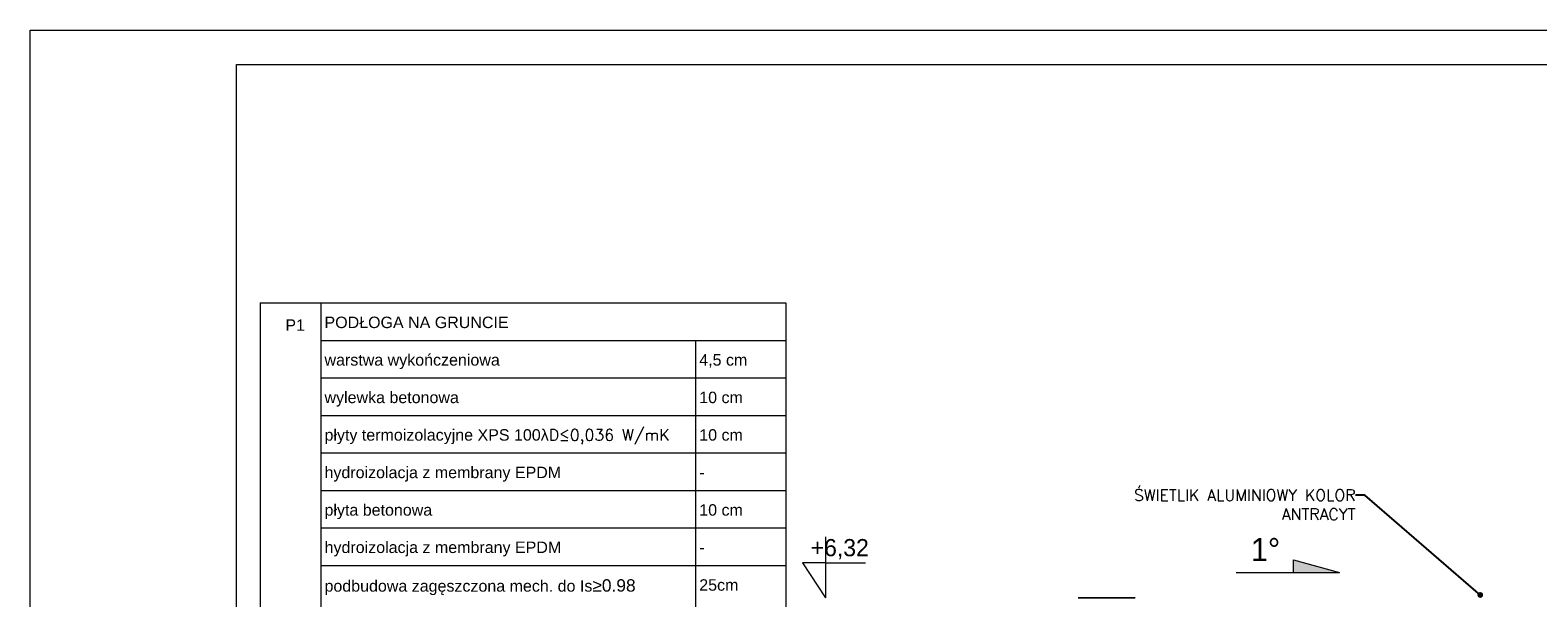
# Model space of a CAD drawing. Header units: millimetres. Extents: x -115268 to 140687, y -37779 to 24471.
# Tile 219 of 256: x 44143 to 45459, y 12341 to 12836. Entities that reach past the tile are written whole.
import ezdxf
from ezdxf import colors
from ezdxf.entities.mleader import LeaderData, LeaderLine
from ezdxf.math import Vec2, Vec3

# ---------------------------------------------------------------- set-up
doc = ezdxf.new("R2010")
doc.units = ezdxf.units.MM
doc.linetypes.add('DASHED', pattern=[19.05, 12.7, -6.35])
doc.layers.get('0').update_dxf_attribs({"lineweight": 9})
for name, color, linetype, lineweight in [('A_CIENKA', 7, 'Continuous', 9), ('A_HATCH', 8, 'Continuous', 9), ('A_IZOLACJA', 8, 'ZIGZAG', 9), ('A_RAMKA', 7, 'Continuous', 9)]:
    doc.layers.add(name, color=color, linetype=linetype, lineweight=lineweight)
doc.styles.add('Arial', font='arial.ttf')
doc.linetypes.add('ZIGZAG', pattern='A,0.00254,-5.08,[131,ltypeshp.shx,S=5.08,R=0,X=-5.08,Y=0],-10.16,[131,ltypeshp.shx,S=5.08,R=180,X=5.08,Y=0],-5.08', length=20.32254)

# ---------------------------------------------------------------- blocks, each defined once
blk = doc.blocks.new('_Dot')
at = {"color": 0, "linetype": 'ByBlock', "lineweight": -2}
blk.add_line((-0.5, 0), (-1, 0), dxfattribs=at)
at = {"color": 0, "linetype": 'ByBlock', "const_width": 0.5}
blk.add_lwpolyline([(-0.25, 0, 1), (0.25, 0, 1)], format="xyb", close=True, dxfattribs=at)

msp = doc.modelspace()

# ---------------------------------------------------------------- hatches: boundary and pattern name
at = {"layer": 'A_CIENKA', "transparency": 33554687}
h = msp.add_hatch(color=256, dxfattribs=at)
h.dxf.hatch_style = 1
h.paths.add_polyline_path([(45245.77438, 12373.70984), (45285.77438, 12362.70984), (45245.77438, 12362.70984), (45245.77438, 12363.70984)])

# ---------------------------------------------------------------- linework, layer by layer
at = {"layer": 'A_CIENKA'}
for p, q in [((44837.35715, 12393.88919), (44837.35715, 12340.46105)), ((44837.35715, 12371.24413), (44817.35715, 12371.24413)), ((44817.35715, 12371.24413), (44837.35715, 12340.46105)), ((44837.35715, 12371.24413), (44872.26754, 12371.24413)), ((45245.77438, 12363.70984), (45245.77438, 12373.70984)), ((45245.77438, 12373.70984), (45285.77438, 12362.70984)), ((45195.77438, 12362.70984), (45285.77438, 12362.70984)), ((45245.77438, 12362.70984), (45245.77438, 12363.70984))]:
    msp.add_line(p, q, dxfattribs=at)
msp.add_lwpolyline([(44143.29342, 12835.96384), (48343.29342, 12835.96384), (48343.29342, 9865.96384), (44143.29342, 9865.96384), (44143.29342, 12835.96384)], dxfattribs=at)
at = {"layer": 'A_HATCH'}
for p, q in [((44344.09175, 12597.98264), (44344.09175, 12303.35071)), ((44344.09175, 12597.98264), (44802.70162, 12597.98264)), ((44396.81547, 12597.98264), (44396.81547, 12303.35071)), ((44802.70162, 12597.98264), (44802.70162, 12303.35071)), ((44396.81547, 12565.24575), (44802.70162, 12565.24575)), ((44723.82873, 12565.24575), (44723.82873, 12303.35071)), ((44396.81547, 12532.50887), (44802.70162, 12532.50887)), ((44396.81547, 12499.77199), (44802.70162, 12499.77199)), ((44396.81547, 12467.03511), (44802.70162, 12467.03511)), ((44396.81547, 12467.03511), (44802.70162, 12467.03511)), ((44396.81547, 12434.29823), (44802.70162, 12434.29823)), ((44396.81547, 12401.56135), (44802.70162, 12401.56135)), ((44396.81547, 12368.82447), (44802.70162, 12368.82447))]:
    msp.add_line(p, q, dxfattribs=at)
at = {"layer": 'A_IZOLACJA', "linetype": 'DASHED', "ltscale": 0.01, "const_width": 1.5}
msp.add_lwpolyline([(45107.53518, 12340.54942), (45057.53518, 12340.54942)], dxfattribs=at)
at = {"layer": 'A_RAMKA'}
msp.add_lwpolyline([(44323.29342, 12805.96384), (48309.10759, 12805.96384), (48309.10759, 9895.96384), (44323.29342, 9895.96384)], close=True, dxfattribs=at)

# ---------------------------------------------------------------- texts
at = {"layer": 'A_CIENKA', "attachment_point": 1}
for s, width, insert, char_height in [('1%%D', 260, (45208.48046, 12392.70984), 20), ('+6,32', 104.1528188, (44824.3689, 12391.85985), 15)]:
    msp.add_mtext_dynamic_manual_height_columns(s, width=width, gutter_width=17.5, heights=[0], dxfattribs=dict(at, insert=insert, char_height=char_height))
at = {"layer": 'A_HATCH', "char_height": 10, "attachment_point": 1, "style": 'Arial'}
for s, insert in [('P1', (44365.99977, 12583.56925)), ('PODŁOGA NA GRUNCIE', (44400.13996, 12585.95445)), ('warstwa wykończeniowa ', (44400.13996, 12553.21757)), ('4,5 cm', (44727.15321, 12553.21757)), ('wylewka betonowa ', (44400.13996, 12520.48069)), ('10 cm', (44727.15321, 12520.48069)), ('płyty termoizolacyjne XPS 100λ{\\Fromans|c238;D\\Fromans|c0;≤\\Fromans|c238;0,036 W/mK}', (44400.13996, 12487.74381)), ('10 cm', (44727.15321, 12487.74381)), ('hydroizolacja z membrany EPDM', (44400.13996, 12455.00693)), ('-', (44727.15321, 12455.00693)), ('płyta betonowa', (44400.13996, 12422.27005)), ('10 cm', (44727.15321, 12422.27005)), ('hydroizolacja z membrany EPDM', (44400.22485, 12389.67703)), ('-', (44727.23811, 12389.67703)), ('podbudowa zagęszczona mech. do Is{\\H1.08333x;≥0.98}', (44400.13996, 12356.79629)), ('25cm', (44727.15321, 12356.79629))]:
    msp.add_mtext_dynamic_manual_height_columns(s, width=473.6976626, gutter_width=1.25, heights=[0], dxfattribs=dict(at, insert=insert))

# ---------------------------------------------------------------- leaders
at = {"layer": 'A_CIENKA'}
ml = msp.add_multileader_mtext('Standard', dxfattribs=at)
ml.set_content('{\\Fromans.shx;ŚWIETLIK ALUMINIOWY KOLOR ANTRACYT}', color=256)
ml.set_leader_properties()
ml.set_arrow_properties(name='DOT')
ml.build(insert=Vec2(0, 0))
ml.multileader.update_dxf_attribs({"arrow_head_size": 5})
ctx = ml.context
ctx.base_point, ctx.char_height, ctx.arrow_head_size, ctx.landing_gap_size, ctx.plane_origin = Vec3(45083.03762, 12430.17746), 10, 5, 0.09, Vec3(45147.55946, 12264.19038)
ctx.text_align_type = 2
notes = []
notes.append((ctx, [(0, (1, 1, 0), (45307.88428, 12430.17746), (-1, 0), 8, [(0, [(45408.66589, 12343.05701)], 0, [])])]))
ctx.mtext.insert, ctx.mtext.width, ctx.mtext.alignment, ctx.mtext.flow_direction = Vec3(45299.79428, 12435.17746), 239.2869378, 3, 5
for ctx, leaders in notes:
    for number, flags, end, landing, length, lines in leaders:
        leader = LeaderData()
        leader.index, (leader.has_last_leader_line, leader.has_dogleg_vector, leader.attachment_direction) = number, flags
        leader.last_leader_point, leader.dogleg_vector, leader.dogleg_length = Vec3(end), Vec3(landing), length
        for number, points, colour, breaks in lines:
            line = LeaderLine()
            line.index, line.vertices, line.color, line.breaks = number, Vec3.list(points), colors.encode_raw_color(colour), breaks
            leader.lines.append(line)
        ctx.leaders.append(leader)

doc.saveas('drawing.dxf')
